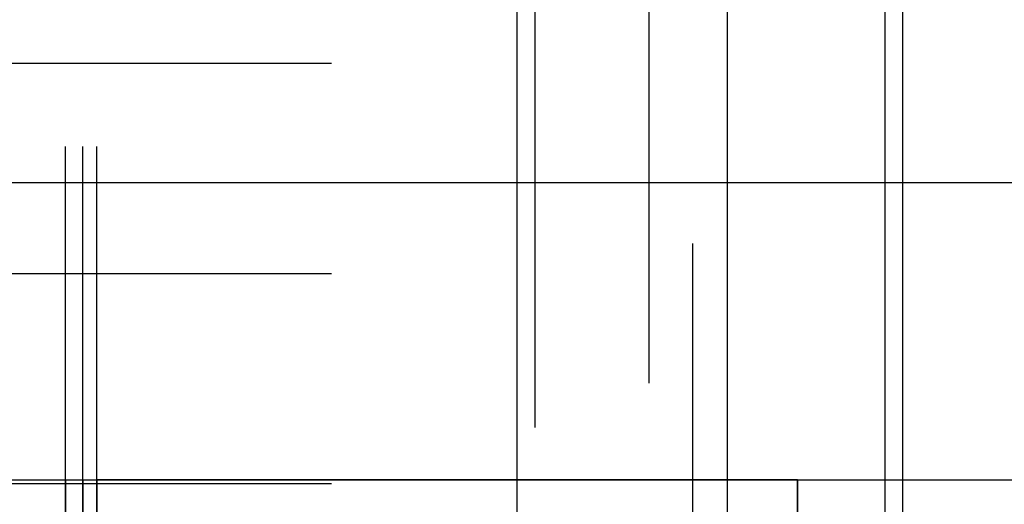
# Model space of a CAD drawing. Header units: millimetres. Extents: x 132157 to 155303, y 33763 to 45643.
# Tile 58 of 256: x 140925 to 141112, y 38688 to 38780. Entities that reach past the tile are written whole.
import ezdxf

# ---------------------------------------------------------------- set-up
doc = ezdxf.new("R2010")
doc.units = ezdxf.units.MM
doc.header["$LTSCALE"] = 20
doc.linetypes.add('ČÁRKOVANÁ2', pattern=[9.525, 6.35, -3.175])
for name, color, linetype in [('KABINA', 5, 'Continuous'), ('PŘEJEZD', 7, 'ČÁRKOVANÁ2'), ('VODÍTKA', 36, 'Continuous')]:
    doc.layers.add(name, color=color, linetype=linetype)
doc.layers.add('RÁM', color=4, linetype='Continuous', lineweight=35)

msp = doc.modelspace()

# ---------------------------------------------------------------- linework, layer by layer
at = {"layer": 'KABINA', "flags": 128}
for points in [[(140353.1698, 38749.2588), (141239.8365, 38749.2588)], [(140353.1698, 38692.5921), (141239.8365, 38692.5921)]]:
    msp.add_lwpolyline(points, dxfattribs=at)
at = {"layer": 'PŘEJEZD', "ltscale": 0.5}
for p, q in [((140933.8898, 38692.5921), (140933.8898, 40182.5921)), ((140937.1698, 38692.5921), (140937.1698, 40182.5921)), ((140939.8365, 38692.5921), (140939.8365, 40182.5921)), ((141059.8365, 38659.2588), (141059.8365, 40182.5917)), ((141089.8365, 38692.5921), (141089.8365, 40182.5917)), ((141093.1698, 38692.5921), (141093.1698, 40182.5917))]:
    msp.add_line(p, q, dxfattribs=at)
at = {"layer": 'PŘEJEZD'}
for p, q in [((141053.1698, 39880.5921), (141053.1698, 38224.9275)), ((141044.8345, 39790.5154), (141044.8345, 38276.2395)), ((141023.1698, 39782.095), (141023.1698, 38278.5921)), ((141019.8365, 38280.5921), (141019.8365, 39615.2588)), ((140476.5031, 38771.9255), (141023.1698, 38771.9255)), ((140476.5031, 38731.9255), (141023.1698, 38731.9255)), ((140476.5031, 38691.9255), (141023.1698, 38691.9255))]:
    msp.add_line(p, q, dxfattribs=at)
at = {"layer": 'RÁM', "ltscale": 0.5}
for p, q in [((140933.8898, 38669.2588), (140933.8898, 38692.5921)), ((140937.1698, 38669.2588), (140937.1698, 38692.5921)), ((140939.8365, 38692.5921), (141073.1698, 38692.5921)), ((140939.8365, 38669.2588), (140939.8365, 38692.5921)), ((141073.1698, 38692.5921), (141073.1698, 38659.2588))]:
    msp.add_line(p, q, dxfattribs=at)
at = {"layer": 'VODÍTKA', "ltscale": 0.5}
for p, q in [((141059.8365, 34309.2588), (141059.8365, 40699.2588)), ((141089.8365, 34309.2588), (141089.8365, 40699.2588)), ((141093.1698, 34309.2588), (141093.1698, 40699.2588))]:
    msp.add_line(p, q, dxfattribs=at)

doc.saveas('drawing.dxf')
